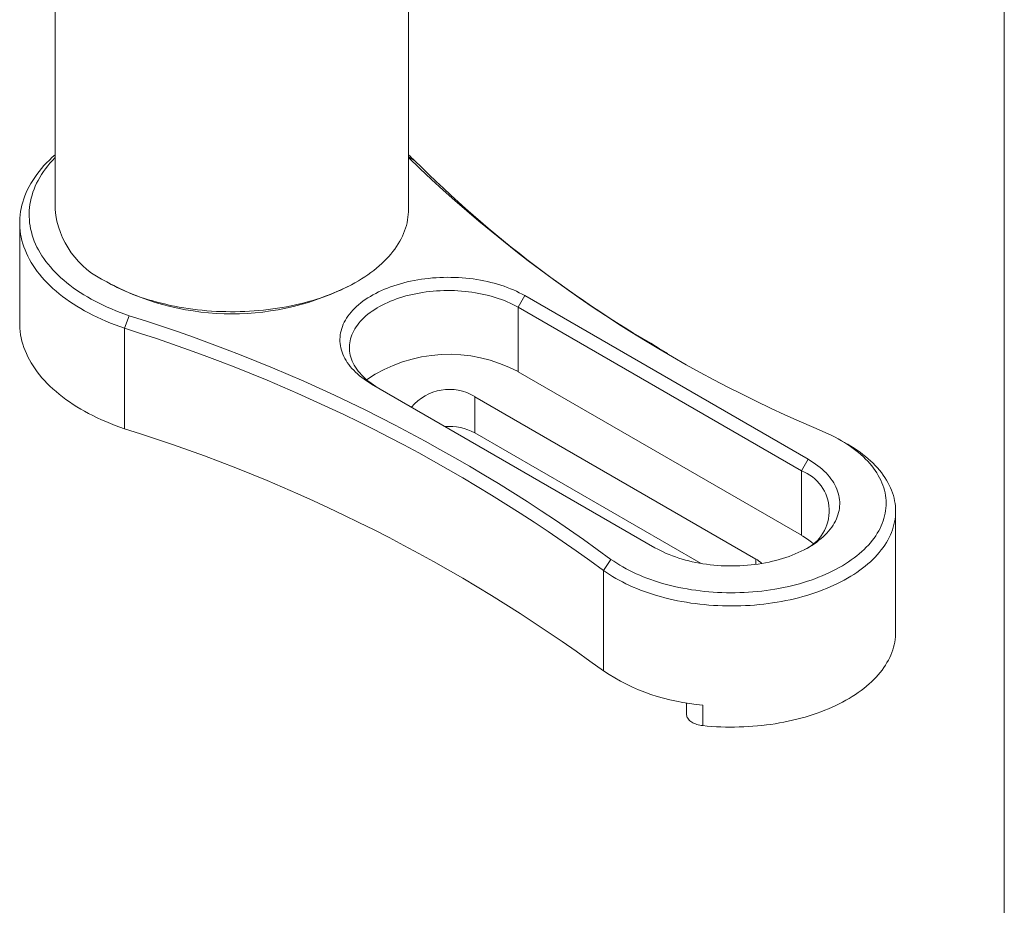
# Model space of a CAD drawing. Header units: inches. Extents: x 0.1 to 10.9, y 0 to 8.5.
# Tile 3 of 4: x 8.6 to 10.9, y 4.2 to 6.3. Entities that reach past the tile are written whole.
import ezdxf

# ---------------------------------------------------------------- set-up
doc = ezdxf.new("R2010")
doc.units = ezdxf.units.IN
doc.header["$MEASUREMENT"] = 0

msp = doc.modelspace()

# ---------------------------------------------------------------- linework, layer by layer
at = {"color": 7, "linetype": 'Continuous', "lineweight": 0}
for p, q in [((10.9445, 0.0356), (10.9445, 8.4506)), ((9.5282, 5.8952), (9.5282, 7.4303)), ((8.6882, 7.0822), (8.6882, 5.8952)), ((8.6042, 5.8646), (8.6042, 5.6257)), ((8.8111, 5.7238), (8.8217, 5.7176)), ((9.3946, 5.7176), (9.4052, 5.7238)), ((9.8045, 5.691), (9.7886, 5.6634)), ((9.8045, 5.691), (10.478, 5.3022)), ((8.8645, 5.6432), (8.8532, 5.6136)), ((10.4621, 5.2746), (9.7886, 5.6634)), ((9.7886, 5.5103), (9.7886, 5.6634)), ((8.8532, 5.6136), (8.8532, 5.3747)), ((10.4621, 5.1215), (9.7886, 5.5103)), ((10.1142, 5.0921), (9.4407, 5.481)), ((10.3539, 5.0652), (9.6857, 5.4509)), ((9.6857, 5.3652), (9.6857, 5.4509)), ((9.6857, 5.3652), (10.2236, 5.0547)), ((10.5719, 5.338), (10.556, 5.3471)), ((10.4621, 5.2746), (10.478, 5.3022)), ((10.4621, 5.1215), (10.4621, 5.2746)), ((10.6861, 4.891), (10.6861, 5.1788)), ((9.9917, 5.038), (10.0095, 5.0644)), ((9.9917, 5.038), (9.9917, 4.7992)), ((10.1893, 4.7234), (10.1893, 4.6957)), ((10.2277, 4.7183), (10.2277, 4.6693))]:
    msp.add_line(p, q, dxfattribs=at)
at = {"color": 8, "linetype": 'Continuous', "lineweight": 0}
for p, q in [((9.5282, 6.0207), (9.5429, 6.0117)), ((10.3539, 5.0524), (10.3539, 5.0652))]:
    msp.add_line(p, q, dxfattribs=at)
at = {"color": 7, "linetype": 'Continuous', "lineweight": 0, "flags": 128}
for points in [[(8.8532, 5.6136), (8.8419, 5.6175), (8.8308, 5.6217), (8.8198, 5.6259), (8.809, 5.6304), (8.7985, 5.635), (8.7881, 5.6398), (8.778, 5.6447), (8.7681, 5.6498), (8.7585, 5.655), (8.7491, 5.6604), (8.7399, 5.6659), (8.731, 5.6716), (8.7223, 5.6774), (8.714, 5.6833), (8.7058, 5.6893), (8.698, 5.6955), (8.6905, 5.7018), (8.6832, 5.7082), (8.6762, 5.7147), (8.6695, 5.7213), (8.6632, 5.728), (8.6571, 5.7347), (8.6514, 5.7416), (8.6459, 5.7486), (8.6408, 5.7557), (8.636, 5.7628), (8.6315, 5.77), (8.6274, 5.7772), (8.6236, 5.7846), (8.6201, 5.7919), (8.617, 5.7994), (8.6142, 5.8068), (8.6117, 5.8143), (8.6096, 5.8219), (8.6079, 5.8295), (8.6064, 5.8371), (8.6053, 5.8447), (8.6046, 5.8523), (8.6042, 5.8599), (8.6042, 5.8676), (8.6045, 5.8752), (8.6052, 5.8829), (8.6062, 5.8905), (8.6075, 5.8981), (8.6092, 5.9057), (8.6113, 5.9132), (8.6137, 5.9207), (8.6164, 5.9282), (8.6194, 5.9357), (8.6228, 5.943), (8.6266, 5.9504), (8.6307, 5.9576), (8.6351, 5.9649), (8.6398, 5.972), (8.6448, 5.9791), (8.6502, 5.9861), (8.6559, 5.993), (8.6619, 5.9998), (8.6682, 6.0065), (8.6748, 6.0131), (8.6817, 6.0196), (8.6882, 6.0254)], [(8.6882, 6.0189), (8.6878, 6.0185), (8.6818, 6.0121), (8.6761, 6.0056), (8.6707, 5.999), (8.6655, 5.9923), (8.6607, 5.9856), (8.6562, 5.9788), (8.652, 5.9719), (8.6481, 5.9649), (8.6445, 5.9579), (8.6413, 5.9509), (8.6383, 5.9438), (8.6357, 5.9366), (8.6335, 5.9295), (8.6315, 5.9222), (8.6299, 5.915), (8.6286, 5.9077), (8.6276, 5.9005), (8.627, 5.8932), (8.6267, 5.8859), (8.6267, 5.8786), (8.6271, 5.8713), (8.6278, 5.864), (8.6288, 5.8567), (8.6302, 5.8494), (8.6319, 5.8422), (8.6339, 5.835), (8.6362, 5.8278), (8.6389, 5.8207), (8.6419, 5.8136), (8.6452, 5.8065), (8.6488, 5.7996), (8.6528, 5.7926), (8.6571, 5.7857), (8.6616, 5.7789), (8.6665, 5.7722), (8.6717, 5.7655), (8.6772, 5.759), (8.683, 5.7525), (8.6891, 5.7461), (8.6954, 5.7398), (8.7021, 5.7336), (8.709, 5.7275), (8.7162, 5.7215), (8.7237, 5.7156), (8.7315, 5.7098), (8.7395, 5.7042), (8.7477, 5.6986), (8.7563, 5.6932), (8.765, 5.688), (8.774, 5.6828), (8.7832, 5.6778), (8.7927, 5.673), (8.8023, 5.6683), (8.8122, 5.6637), (8.8223, 5.6593), (8.8325, 5.655), (8.843, 5.6509), (8.8537, 5.647), (8.8645, 5.6432)], [(8.8112, 5.7237), (8.8193, 5.7192), (8.8276, 5.7148), (8.836, 5.7105), (8.8447, 5.7063), (8.8536, 5.7023), (8.8627, 5.6985), (8.8719, 5.6947), (8.8813, 5.6911), (8.8909, 5.6877), (8.9006, 5.6844), (8.9105, 5.6813), (8.9205, 5.6783), (8.9307, 5.6754), (8.941, 5.6728), (8.9514, 5.6703), (8.9619, 5.6679), (8.9725, 5.6657), (8.9832, 5.6637), (8.994, 5.6619), (9.0049, 5.6602), (9.0159, 5.6587), (9.0269, 5.6573), (9.038, 5.6561), (9.0492, 5.6551), (9.0603, 5.6543), (9.0716, 5.6536), (9.0828, 5.6532), (9.0941, 5.6529), (9.1053, 5.6527), (9.1166, 5.6528), (9.1279, 5.653), (9.1392, 5.6534), (9.1504, 5.654), (9.1616, 5.6547), (9.1728, 5.6556), (9.1839, 5.6567), (9.1949, 5.658), (9.2059, 5.6594), (9.2169, 5.661), (9.2277, 5.6628), (9.2385, 5.6647), (9.2492, 5.6668), (9.2597, 5.6691), (9.2702, 5.6715), (9.2805, 5.6741), (9.2908, 5.6768), (9.3009, 5.6797), (9.3108, 5.6828), (9.3206, 5.686), (9.3303, 5.6894), (9.3397, 5.6929), (9.3491, 5.6966), (9.3582, 5.7004), (9.3672, 5.7043), (9.376, 5.7084), (9.3846, 5.7126), (9.393, 5.717), (9.4011, 5.7215), (9.4091, 5.7261), (9.4169, 5.7308), (9.4244, 5.7356), (9.4317, 5.7406), (9.4388, 5.7457), (9.4456, 5.7508), (9.4522, 5.7561), (9.4586, 5.7615), (9.4646, 5.767), (9.4705, 5.7725), (9.4761, 5.7782), (9.4814, 5.784), (9.4864, 5.7898), (9.4912, 5.7957), (9.4957, 5.8016), (9.4999, 5.8077), (9.5038, 5.8138), (9.5074, 5.82), (9.5108, 5.8262), (9.5139, 5.8324), (9.5166, 5.8387), (9.5191, 5.8451), (9.5213, 5.8515), (9.5232, 5.8579), (9.5248, 5.8643), (9.526, 5.8708), (9.527, 5.8773), (9.5277, 5.8838), (9.5281, 5.8903), (9.5282, 5.8952)], [(9.4407, 5.481), (9.4345, 5.4846), (9.4286, 5.4885), (9.4229, 5.4924), (9.4174, 5.4964), (9.4121, 5.5006), (9.4072, 5.5048), (9.4024, 5.5091), (9.398, 5.5136), (9.3938, 5.5181), (9.3899, 5.5227), (9.3862, 5.5274), (9.3829, 5.5321), (9.3798, 5.5369), (9.377, 5.5418), (9.3745, 5.5467), (9.3723, 5.5517), (9.3704, 5.5567), (9.3688, 5.5617), (9.3675, 5.5668), (9.3665, 5.5719), (9.3658, 5.577), (9.3654, 5.5821), (9.3653, 5.5873), (9.3656, 5.5924), (9.3661, 5.5975), (9.367, 5.6026), (9.3681, 5.6077), (9.3696, 5.6127), (9.3713, 5.6178), (9.3734, 5.6228), (9.3757, 5.6277), (9.3783, 5.6326), (9.3813, 5.6374), (9.3845, 5.6422), (9.388, 5.6469), (9.3918, 5.6516), (9.3958, 5.6561), (9.4002, 5.6606), (9.4048, 5.665), (9.4096, 5.6693), (9.4147, 5.6735), (9.4201, 5.6776), (9.4257, 5.6815), (9.4315, 5.6854), (9.4376, 5.6892), (9.4439, 5.6928), (9.4503, 5.6963), (9.457, 5.6996), (9.4639, 5.7029), (9.471, 5.706), (9.4783, 5.7089), (9.4857, 5.7117), (9.4933, 5.7144), (9.5011, 5.7169), (9.509, 5.7192), (9.517, 5.7214), (9.5252, 5.7234), (9.5334, 5.7253), (9.5418, 5.727), (9.5503, 5.7285), (9.5589, 5.7298), (9.5675, 5.731), (9.5762, 5.732), (9.585, 5.7329), (9.5938, 5.7335), (9.6026, 5.734), (9.6115, 5.7343), (9.6204, 5.7345), (9.6292, 5.7344), (9.6381, 5.7342), (9.647, 5.7338), (9.6558, 5.7332), (9.6646, 5.7325), (9.6733, 5.7316), (9.682, 5.7305), (9.6906, 5.7292), (9.6991, 5.7278), (9.7076, 5.7261), (9.7159, 5.7244), (9.7241, 5.7224), (9.7322, 5.7203), (9.7402, 5.7181), (9.748, 5.7156), (9.7557, 5.7131), (9.7632, 5.7103), (9.7705, 5.7075), (9.7777, 5.7044), (9.7847, 5.7013), (9.7915, 5.698), (9.7981, 5.6945), (9.8045, 5.691)], [(9.7886, 5.6634), (9.7825, 5.6668), (9.7762, 5.6701), (9.7697, 5.6732), (9.763, 5.6762), (9.7561, 5.6791), (9.749, 5.6818), (9.7418, 5.6843), (9.7344, 5.6868), (9.7269, 5.689), (9.7192, 5.6911), (9.7114, 5.693), (9.7035, 5.6948), (9.6955, 5.6964), (9.6874, 5.6978), (9.6792, 5.6991), (9.671, 5.7002), (9.6627, 5.7011), (9.6543, 5.7019), (9.6459, 5.7024), (9.6374, 5.7028), (9.6289, 5.7031), (9.6205, 5.7031), (9.612, 5.703), (9.6035, 5.7027), (9.5951, 5.7022), (9.5867, 5.7015), (9.5784, 5.7007), (9.5701, 5.6997), (9.5618, 5.6985), (9.5537, 5.6971), (9.5456, 5.6956), (9.5377, 5.6939), (9.5298, 5.6921), (9.5221, 5.6901), (9.5145, 5.6879), (9.5071, 5.6856), (9.4998, 5.6831), (9.4926, 5.6804), (9.4856, 5.6777), (9.4788, 5.6747), (9.4722, 5.6717), (9.4658, 5.6685), (9.4596, 5.6651), (9.4536, 5.6617), (9.4479, 5.6581), (9.4423, 5.6544), (9.437, 5.6506), (9.4319, 5.6467), (9.4271, 5.6426), (9.4225, 5.6385), (9.4182, 5.6343), (9.4142, 5.63), (9.4104, 5.6256), (9.4069, 5.6211), (9.4037, 5.6166), (9.4008, 5.612), (9.3982, 5.6074), (9.3958, 5.6027), (9.3938, 5.5979), (9.392, 5.5931), (9.3906, 5.5883), (9.3895, 5.5835), (9.3886, 5.5786), (9.3881, 5.5737), (9.3878, 5.5688), (9.3879, 5.5639), (9.3883, 5.559), (9.389, 5.5542), (9.39, 5.5493), (9.3913, 5.5445), (9.3929, 5.5397), (9.3948, 5.5349), (9.397, 5.5302), (9.3995, 5.5255), (9.4022, 5.5209), (9.4053, 5.5163), (9.4087, 5.5118), (9.4123, 5.5074), (9.4162, 5.503), (9.4204, 5.4988), (9.4248, 5.4946), (9.4295, 5.4905), (9.4344, 5.4866), (9.4396, 5.4827), (9.4451, 5.4789), (9.4507, 5.4753), (9.4557, 5.4723)], [(8.8532, 5.3747), (8.8419, 5.3787), (8.8308, 5.3828), (8.8198, 5.3871), (8.809, 5.3916), (8.7985, 5.3962), (8.7881, 5.401), (8.778, 5.4059), (8.7681, 5.411), (8.7585, 5.4162), (8.7491, 5.4216), (8.7399, 5.4271), (8.731, 5.4327), (8.7223, 5.4385), (8.714, 5.4444), (8.7058, 5.4505), (8.698, 5.4566), (8.6905, 5.4629), (8.6832, 5.4693), (8.6762, 5.4758), (8.6695, 5.4824), (8.6632, 5.4891), (8.6571, 5.4959), (8.6514, 5.5028), (8.6459, 5.5098), (8.6408, 5.5168), (8.636, 5.5239), (8.6315, 5.5311), (8.6274, 5.5384), (8.6236, 5.5457), (8.6201, 5.5531), (8.617, 5.5605), (8.6142, 5.568), (8.6117, 5.5755), (8.6096, 5.583), (8.6079, 5.5906), (8.6064, 5.5982), (8.6053, 5.6058), (8.6046, 5.6135), (8.6042, 5.6211), (8.6042, 5.6257)], [(10.0095, 5.0644), (10.0162, 5.0597), (10.0232, 5.0551), (10.0303, 5.0506), (10.0377, 5.0463), (10.0453, 5.0421), (10.0532, 5.038), (10.0612, 5.034), (10.0694, 5.0302), (10.0778, 5.0265), (10.0864, 5.0229), (10.0951, 5.0195), (10.104, 5.0163), (10.1131, 5.0132), (10.1223, 5.0102), (10.1317, 5.0074), (10.1412, 5.0048), (10.1508, 5.0023), (10.1606, 5), (10.1705, 4.9978), (10.1804, 4.9958), (10.1905, 4.994), (10.2006, 4.9923), (10.2109, 4.9908), (10.2212, 4.9895), (10.2315, 4.9883), (10.2419, 4.9873), (10.2524, 4.9865), (10.2629, 4.9859), (10.2734, 4.9854), (10.284, 4.9851), (10.2945, 4.985), (10.3051, 4.9851), (10.3156, 4.9853), (10.3261, 4.9857), (10.3366, 4.9863), (10.3471, 4.9871), (10.3575, 4.988), (10.3679, 4.9891), (10.3782, 4.9904), (10.3885, 4.9918), (10.3987, 4.9934), (10.4088, 4.9952), (10.4188, 4.9972), (10.4287, 4.9993), (10.4384, 5.0016), (10.4481, 5.004), (10.4577, 5.0066), (10.4671, 5.0094), (10.4763, 5.0123), (10.4855, 5.0153), (10.4944, 5.0185), (10.5032, 5.0219), (10.5119, 5.0254), (10.5203, 5.0291), (10.5286, 5.0328), (10.5367, 5.0368), (10.5445, 5.0408), (10.5522, 5.045), (10.5597, 5.0493), (10.5669, 5.0537), (10.5739, 5.0583), (10.5807, 5.063), (10.5873, 5.0677), (10.5936, 5.0726), (10.5997, 5.0776), (10.6055, 5.0827), (10.6111, 5.0878), (10.6164, 5.0931), (10.6214, 5.0985), (10.6262, 5.1039), (10.6307, 5.1094), (10.6349, 5.115), (10.6389, 5.1206), (10.6425, 5.1263), (10.6459, 5.1321), (10.649, 5.1379), (10.6518, 5.1438), (10.6543, 5.1497), (10.6565, 5.1557), (10.6584, 5.1617), (10.66, 5.1677), (10.6614, 5.1738), (10.6624, 5.1798), (10.6631, 5.1859), (10.6635, 5.192), (10.6636, 5.1981), (10.6634, 5.2042), (10.6629, 5.2103), (10.6621, 5.2163), (10.661, 5.2224), (10.6596, 5.2284), (10.6579, 5.2344), (10.6559, 5.2404), (10.6536, 5.2464), (10.651, 5.2523), (10.6481, 5.2581), (10.6449, 5.2639), (10.6415, 5.2697), (10.6377, 5.2754), (10.6337, 5.281), (10.6294, 5.2866), (10.6248, 5.2921), (10.6199, 5.2975), (10.6148, 5.3028), (10.6094, 5.308), (10.6038, 5.3132), (10.5979, 5.3182), (10.5917, 5.3232), (10.5853, 5.328), (10.5787, 5.3328), (10.5718, 5.3374), (10.5648, 5.3419), (10.5574, 5.3463), (10.5499, 5.3506), (10.5422, 5.3547), (10.5342, 5.3587), (10.5261, 5.3626)], [(10.5719, 5.338), (10.5725, 5.3377), (10.58, 5.3331), (10.5874, 5.3285), (10.5946, 5.3237), (10.6015, 5.3188), (10.6082, 5.3138), (10.6146, 5.3087), (10.6208, 5.3035), (10.6267, 5.2982), (10.6324, 5.2928), (10.6378, 5.2874), (10.6429, 5.2818), (10.6478, 5.2761), (10.6523, 5.2704), (10.6567, 5.2646), (10.6607, 5.2588), (10.6644, 5.2528), (10.6679, 5.2468), (10.671, 5.2408), (10.6739, 5.2347), (10.6764, 5.2286), (10.6787, 5.2224), (10.6807, 5.2162), (10.6823, 5.21), (10.6837, 5.2037), (10.6848, 5.1974), (10.6855, 5.1912), (10.686, 5.1849), (10.6861, 5.1786), (10.6859, 5.1722), (10.6855, 5.1659), (10.6847, 5.1597), (10.6836, 5.1534), (10.6822, 5.1471), (10.6805, 5.1409), (10.6786, 5.1347), (10.6763, 5.1285), (10.6737, 5.1224), (10.6708, 5.1163), (10.6676, 5.1103), (10.6641, 5.1043), (10.6604, 5.0984), (10.6563, 5.0925), (10.652, 5.0867), (10.6474, 5.081), (10.6425, 5.0754), (10.6374, 5.0698), (10.632, 5.0643), (10.6263, 5.0589), (10.6203, 5.0537), (10.6141, 5.0485), (10.6077, 5.0434), (10.601, 5.0384), (10.5941, 5.0335), (10.5869, 5.0287), (10.5795, 5.0241), (10.5719, 5.0196), (10.564, 5.0152), (10.556, 5.0109), (10.5478, 5.0068), (10.5393, 5.0028), (10.5307, 4.9989), (10.5219, 4.9952), (10.5129, 4.9916), (10.5037, 4.9882), (10.4944, 4.9849), (10.4849, 4.9818), (10.4753, 4.9788), (10.4655, 4.976), (10.4556, 4.9733), (10.4455, 4.9708), (10.4354, 4.9685), (10.4251, 4.9663), (10.4148, 4.9643), (10.4043, 4.9625), (10.3938, 4.9608), (10.3832, 4.9593), (10.3725, 4.958), (10.3617, 4.9569), (10.351, 4.9559), (10.3401, 4.9551), (10.3292, 4.9545), (10.3183, 4.954), (10.3074, 4.9537), (10.2965, 4.9536), (10.2856, 4.9537), (10.2747, 4.954), (10.2638, 4.9544), (10.2529, 4.955), (10.2421, 4.9558), (10.2313, 4.9568), (10.2205, 4.9579), (10.2098, 4.9592), (10.1992, 4.9607), (10.1887, 4.9624), (10.1782, 4.9642), (10.1678, 4.9662), (10.1576, 4.9683), (10.1474, 4.9706), (10.1374, 4.9731), (10.1275, 4.9758), (10.1177, 4.9786), (10.108, 4.9815), (10.0985, 4.9847), (10.0892, 4.9879), (10.08, 4.9914), (10.071, 4.9949), (10.0622, 4.9986), (10.0535, 5.0025), (10.0451, 5.0065), (10.0368, 5.0106), (10.0288, 5.0149), (10.0209, 5.0193), (10.0133, 5.0238), (10.0059, 5.0284), (9.9987, 5.0332), (9.9917, 5.038), (9.9917, 5.038)], [(10.478, 5.3022), (10.4842, 5.2985), (10.4901, 5.2947), (10.4958, 5.2907), (10.5013, 5.2867), (10.5066, 5.2826), (10.5115, 5.2783), (10.5163, 5.274), (10.5207, 5.2696), (10.5249, 5.265), (10.5288, 5.2604), (10.5325, 5.2558), (10.5358, 5.251), (10.5389, 5.2462), (10.5417, 5.2413), (10.5442, 5.2364), (10.5464, 5.2314), (10.5483, 5.2264), (10.5499, 5.2214), (10.5512, 5.2163), (10.5522, 5.2112), (10.5529, 5.2061), (10.5533, 5.201), (10.5533, 5.1959), (10.5531, 5.1907), (10.5526, 5.1856), (10.5517, 5.1805), (10.5506, 5.1754), (10.5491, 5.1704), (10.5474, 5.1654), (10.5453, 5.1604), (10.543, 5.1554), (10.5404, 5.1505), (10.5374, 5.1457), (10.5342, 5.1409), (10.5307, 5.1362), (10.5269, 5.1316), (10.5229, 5.127), (10.5185, 5.1225), (10.5139, 5.1181), (10.5091, 5.1139), (10.504, 5.1097), (10.4986, 5.1056), (10.493, 5.1016), (10.4872, 5.0977), (10.4811, 5.094), (10.4748, 5.0903), (10.4684, 5.0869), (10.4617, 5.0835), (10.4548, 5.0803), (10.4477, 5.0772), (10.4404, 5.0742), (10.433, 5.0714), (10.4254, 5.0688), (10.4176, 5.0663), (10.4097, 5.0639), (10.4017, 5.0617), (10.3935, 5.0597), (10.3853, 5.0578), (10.3769, 5.0562), (10.3684, 5.0546), (10.3598, 5.0533), (10.3512, 5.0521), (10.3425, 5.0511), (10.3337, 5.0502), (10.3249, 5.0496), (10.3161, 5.0491), (10.3072, 5.0488), (10.2983, 5.0487), (10.2894, 5.0487), (10.2806, 5.0489), (10.2717, 5.0493), (10.2629, 5.0499), (10.2541, 5.0506), (10.2454, 5.0516), (10.2367, 5.0527), (10.2281, 5.0539), (10.2196, 5.0554), (10.2111, 5.057), (10.2028, 5.0588), (10.1946, 5.0607), (10.1865, 5.0628), (10.1785, 5.0651), (10.1707, 5.0675), (10.163, 5.0701), (10.1555, 5.0728), (10.1482, 5.0757), (10.141, 5.0787), (10.134, 5.0819), (10.1272, 5.0852), (10.1206, 5.0886), (10.1142, 5.0921)], [(10.2277, 4.6693), (10.2384, 4.6683), (10.2492, 4.6674), (10.26, 4.6668), (10.2708, 4.6663), (10.2817, 4.666), (10.2925, 4.6658), (10.3034, 4.6659), (10.3143, 4.6661), (10.3251, 4.6664), (10.336, 4.667), (10.3468, 4.6677), (10.3575, 4.6686), (10.3682, 4.6697), (10.3789, 4.6709), (10.3895, 4.6724), (10.4, 4.6739), (10.4104, 4.6757), (10.4208, 4.6776), (10.431, 4.6797), (10.4412, 4.682), (10.4512, 4.6844), (10.4611, 4.687), (10.4709, 4.6897), (10.4806, 4.6926), (10.4901, 4.6956), (10.4994, 4.6988), (10.5086, 4.7022), (10.5177, 4.7057), (10.5265, 4.7093), (10.5352, 4.7131), (10.5437, 4.717), (10.552, 4.7211), (10.5601, 4.7252), (10.568, 4.7295), (10.5757, 4.734), (10.5832, 4.7385), (10.5904, 4.7432), (10.5974, 4.748), (10.6042, 4.7529), (10.6108, 4.7579), (10.6171, 4.7631), (10.6231, 4.7683), (10.6289, 4.7736), (10.6344, 4.779), (10.6397, 4.7845), (10.6447, 4.79), (10.6495, 4.7957), (10.6539, 4.8014), (10.6581, 4.8072), (10.662, 4.8131), (10.6656, 4.819), (10.669, 4.8249), (10.672, 4.831), (10.6748, 4.837), (10.6772, 4.8432), (10.6794, 4.8493), (10.6812, 4.8555), (10.6828, 4.8617), (10.6841, 4.8679), (10.685, 4.8742), (10.6857, 4.8805), (10.686, 4.8867), (10.6861, 4.891)], [(10.2277, 4.6693), (10.224, 4.6698), (10.2204, 4.6704), (10.2169, 4.6712), (10.2136, 4.6722), (10.2103, 4.6733), (10.2073, 4.6745), (10.2044, 4.6759), (10.2018, 4.6775), (10.1993, 4.6791), (10.1971, 4.6809), (10.1952, 4.6827), (10.1935, 4.6846), (10.1921, 4.6867), (10.1909, 4.6887), (10.1901, 4.6908), (10.1896, 4.693), (10.1893, 4.6951), (10.1893, 4.6957)]]:
    msp.add_lwpolyline(points, dxfattribs=at)
at = {"color": 7, "linetype": 'Continuous', "lineweight": 0}
for centre, radius, start, end in [((9.3117, 5.7766), 0.3298, 45.487, 48.983), ((11.7542, 8.3171), 3.1995, 225.9156, 247.4297), ((11.5524, 8.029), 2.8473, 225.1105, 240.377), ((8.8977, 5.9157), 0.2105, 185.5823, 245.7379), ((9.1082, 6.2691), 0.6214, 242.56, 297.4454), ((7.7065, 1.9307), 3.8889, 53.6877, 72.6771), ((7.6999, 1.9184), 3.8709, 53.6969, 72.666), ((9.6246, 5.2048), 0.3468, 61.7756, 124.3591), ((9.6249, 5.3524), 0.1158, 58.3355, 140.4263), ((7.7024, 1.6845), 3.8656, 53.6836, 72.6793), ((9.624, 5.2474), 0.1329, 62.3333, 93.7068), ((10.4268, 5.1795), 0.1015, 295.0294, 69.6357), ((10.3681, 4.9567), 0.1897, 50.0801, 60.2883), ((10.3204, 5.0059), 0.0681, 45.634, 60.5391), ((10.2651, 5.212), 0.4951, 236.4883, 265.666)]:
    msp.add_arc(centre, radius, start, end, dxfattribs=at)

doc.saveas('drawing.dxf')
